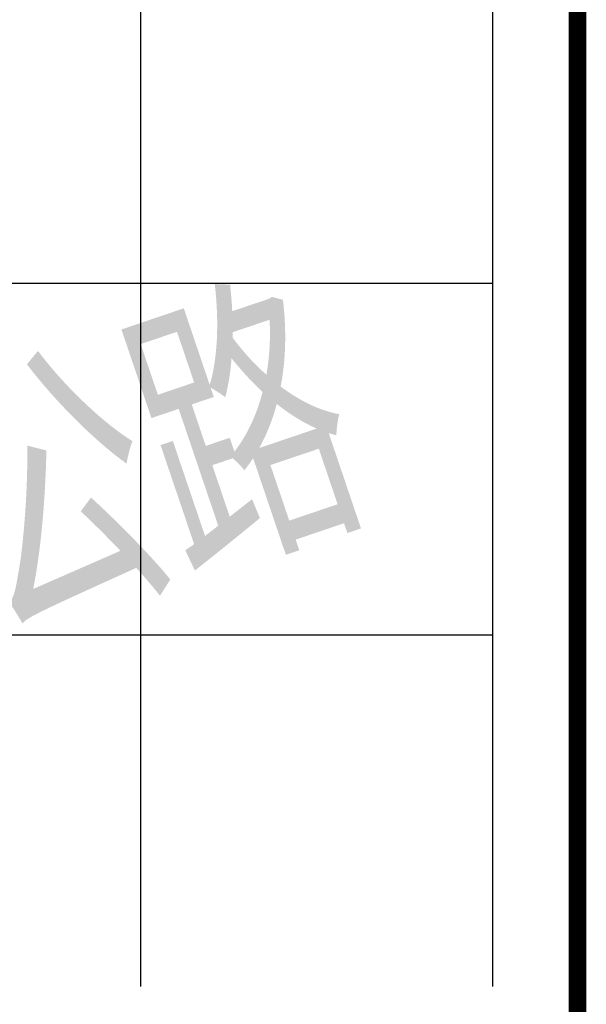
# Model space of a CAD drawing. Header units: millimetres. Extents: x -64078 to -62795, y 13127 to 13405.
# Tile 10 of 51: x -63725 to -63693, y 13173 to 13229. Entities that reach past the tile are written whole.
import ezdxf
from ezdxf.enums import TextEntityAlignment as Align

# ---------------------------------------------------------------- set-up
doc = ezdxf.new("R2010")
doc.units = ezdxf.units.MM
doc.header["$LTSCALE"] = 1000
doc.header["$MEASUREMENT"] = 0
for name, color, linetype in [('JMD', 6, 'Continuous'), ('PUB_TEXT', 7, 'Continuous'), ('SYN_TK', 7, 'Continuous'), ('方格网', 252, 'Continuous')]:
    doc.layers.add(name, color=color, linetype=linetype)
doc.styles.add('_TCH_DIM', font='SIMPLEX', dxfattribs={"bigfont": 'GBCBIG'})
doc.styles.add('HZ', font='rs.shx', dxfattribs={"width": 0.8, "bigfont": 'hztxt.shx'})

msp = doc.modelspace()

# ---------------------------------------------------------------- linework, layer by layer
at = {"layer": 'SYN_TK', "color": 7, "const_width": 1}
msp.add_lwpolyline([(-64073.723, 13404.194), (-63693.723, 13404.194), (-63693.723, 13127.194), (-64073.723, 13127.194)], close=True, dxfattribs=at)
at = {"layer": '方格网'}
for p, q in [((-63718.542, 13173.771), (-63718.542, 13380.854)), ((-63698.542, 13173.771), (-63698.542, 13380.854)), ((-64058.542, 13213.771), (-63698.542, 13213.771)), ((-64058.542, 13193.771), (-63698.542, 13193.771))]:
    msp.add_line(p, q, dxfattribs=at)

# ---------------------------------------------------------------- texts
at = {"layer": 'JMD', "color": 4, "linetype": 'Continuous', "style": 'HZ', "width": 0.8}
msp.add_text('公路', height=14.4, rotation=18.6968, dxfattribs=at).set_placement((-63718.31, 13203.969, -56.562), align=Align.MIDDLE)
at = {"layer": 'PUB_TEXT', "linetype": 'Continuous', "style": '_TCH_DIM'}
msp.add_text('海桐球', height=6.7518, rotation=341.3032, dxfattribs=at).set_placement((-63748.821, 13203.591, 0.189))

doc.saveas('drawing.dxf')
